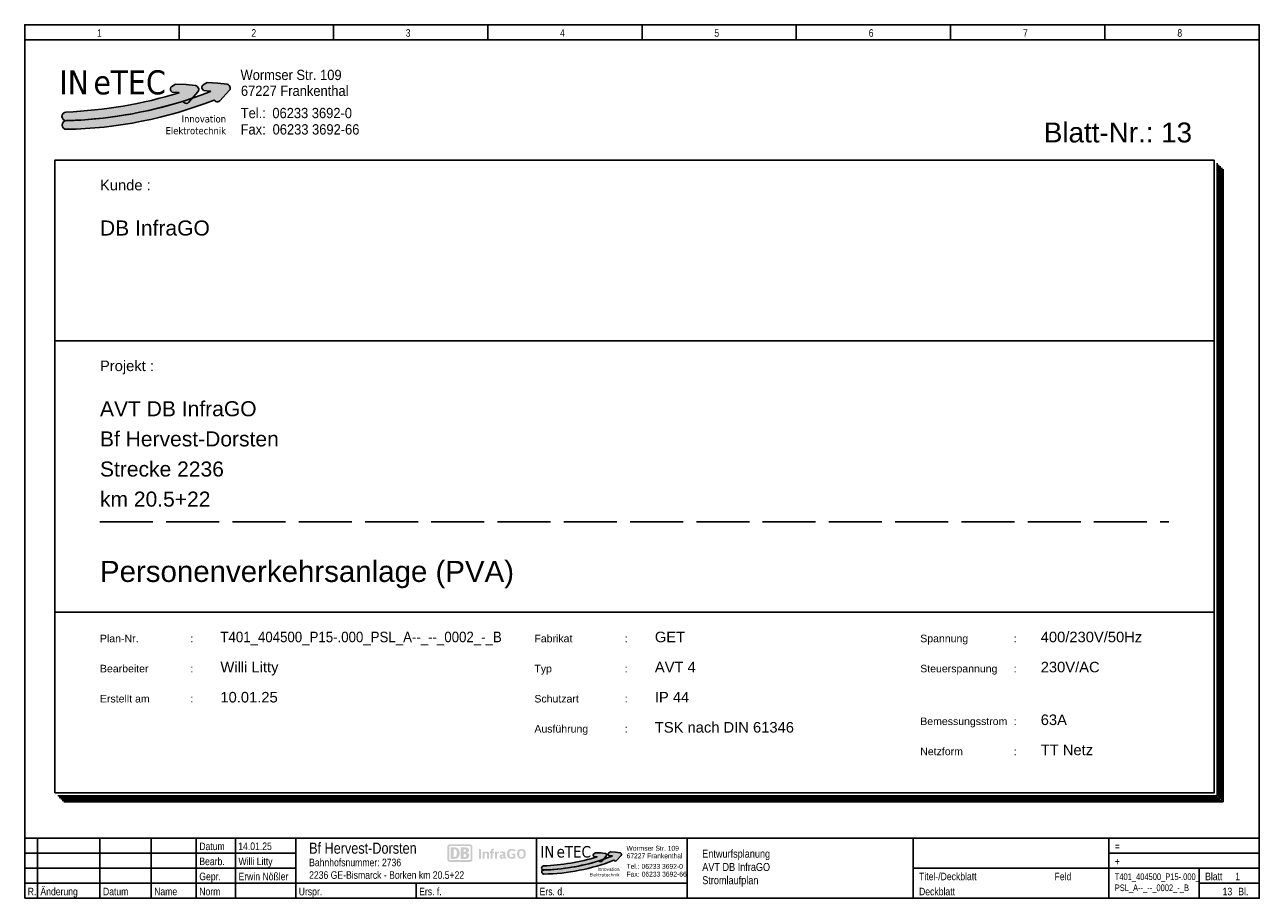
# Model space of a CAD drawing. Header units: millimetres. Extents: x 0 to 4233, y 0 to 198.
# Tile 1 of 18: x 0 to 279, y 0 to 198. Entities that reach past the tile are written whole.
import ezdxf
from ezdxf.enums import TextEntityAlignment as Align

# ---------------------------------------------------------------- set-up
doc = ezdxf.new("R2010")
doc.units = ezdxf.units.MM
doc.linetypes.add('EPL_1_02W100', pattern=[15, 12, -3])
for name, color, linetype in [('EPLGRAFIC', 7, 'Continuous'), ('EPLPLOTFRAME', 7, 'Continuous'), ('XYYY_00004---_Plankopf', 7, 'Continuous')]:
    doc.layers.add(name, color=color, linetype=linetype)
doc.styles.add('AN', font='ARIALN.TTF')
doc.styles.add('ARIAL', font='arial.ttf')
doc.styles.add('EPLFONT_00', font='Arial', dxfattribs={"width": 0.8333})
doc.styles.add('Logo', font='tahoma.ttf')
doc.styles.add('Logo-fett', font='tahomabd.ttf')

# ---------------------------------------------------------------- blocks, each defined once
blk = doc.blocks.new('Logo Inetec')
for color, points in [(90, [(43.67, 12.55, 0.344615), (43.74, 13.78), (43.52, 14.09, 0.217244), (42.81, 14.52), (39.7, 14.86), (36.18, 14.99), (34.94, 14.24, 0.444088), (34.66, 12.78), (35.03, 12.29), (37.28, 12.18, -0.342215), (37.37, 12.1, -0.063568), (-0.16, 5.73, 0.983458), (-0.06, 2.84, 0.065458), (38.52, 9.23), (39.19, 8.78, 0.373877), (40.5, 8.96)]), (170, [(54.12, 12.99, 0.344615), (54.21, 14.22), (54, 14.53, 0.217244), (53.29, 14.97), (50.19, 15.35), (46.67, 15.53), (45.41, 14.78, 0.444088), (45.11, 13.33), (45.48, 12.84), (47.73, 12.7, -0.397051), (47.82, 12.6, -0.087945), (-0.06, 2.9, 0.983458), (0.01, 0, 0.089874), (48.96, 9.71), (49.6, 9.28, 0.373877), (50.9, 9.44)])]:
    blk.add_hatch(color=color).paths.add_polyline_path(points)
at = {"color": 90}
blk.add_lwpolyline([(37.38, 12.09, 0.397051), (37.28, 12.18), (35.03, 12.29), (34.66, 12.78, -0.444088), (34.94, 14.24), (36.18, 14.99), (39.7, 14.86), (42.81, 14.52, -0.217244), (43.52, 14.09), (43.74, 13.78, -0.344615), (43.67, 12.55), (40.5, 8.96, -0.373877), (39.19, 8.78), (38.52, 9.23, -0.065458), (-0.06, 2.84, -0.983458), (-0.16, 5.73, 0.063568), (37.37, 12.1)], format="xyb", dxfattribs=at)
at = {"color": 170}
blk.add_lwpolyline([(47.82, 12.6, -0.087945), (-0.06, 2.9, 0.983458), (0.01, 0, 0.089874), (48.96, 9.71), (49.6, 9.28, 0.373877), (50.9, 9.44), (54.12, 12.99, 0.344615), (54.21, 14.22), (54, 14.53, 0.217244), (53.29, 14.97), (50.19, 15.35), (46.67, 15.53), (45.41, 14.78, 0.444088), (45.11, 13.33), (45.48, 12.84), (47.73, 12.7, -0.397051)], format="xyb", close=True, dxfattribs=at)
at = {"style": 'Logo'}
for s, p in [('IN', (-2.42, 11.6)), ('TEC', (14.64, 11.6))]:
    blk.add_text(s, height=8, dxfattribs=at).set_placement(p)
at = {"color": 20, "style": 'Logo'}
blk.add_text('e', height=8, dxfattribs=at).set_placement((8.93, 11.6))
at = {"lineweight": 0, "style": 'AN', "width": 1.1}
for s, p in [('Wormser Str. 109', (57.77, 16.36)), ('67227 Frankenthal', (57.9, 11.09)), ('Tel.:', (57.84, 3.71)), ('06233 3692-0', (68.34, 3.71)), ('Fax:', (57.79, -1.72)), ('06233 3692-66', (68.42, -1.72))]:
    blk.add_text(s, height=3.4, dxfattribs=at).set_placement(p)
at = {"style": 'Logo-fett'}
for s, p in [('Innovation', (52.94, 2.27)), ('Innovation', (52.94, 2.27)), ('Elektrotechnik', (52.94, -1.64)), ('Elektrotechnik', (52.94, -1.64))]:
    blk.add_text(s, height=2.36, dxfattribs=at).set_placement(p, align=Align.RIGHT)

msp = doc.modelspace()

# ---------------------------------------------------------------- hatches: boundary and pattern name
at = {"layer": 'XYYY_00004---_Plankopf'}
h = msp.add_hatch(color=10, dxfattribs=at)
edge = h.paths.add_edge_path()
edge.add_spline(control_points=[(100.79, 12.21), (100.79, 12.21), (96.25, 12.21), (96.25, 12.21), (95.93, 12.21), (95.67, 11.96), (95.67, 11.64), (95.67, 11.64), (95.67, 8.8), (95.67, 8.8), (95.67, 8.49), (95.93, 8.23), (96.25, 8.23), (96.25, 8.23), (100.79, 8.23), (100.79, 8.23), (101.1, 8.23), (101.36, 8.49), (101.36, 8.8), (101.36, 8.8), (101.36, 11.64), (101.36, 11.64), (101.36, 11.96), (101.1, 12.21), (100.79, 12.21)], knot_values=[0, 0, 0, 0, 1, 1, 1, 2, 2, 2, 3, 3, 3, 4, 4, 4, 5, 5, 5, 6, 6, 6, 7, 7, 7, 8, 8, 8, 8], degree=3, periodic=0)
edge = h.paths.add_edge_path(flags=17)
edge.add_spline(control_points=[(100.94, 8.8), (100.94, 8.71), (100.88, 8.64), (100.79, 8.64), (100.79, 8.64), (96.25, 8.64), (96.25, 8.64), (96.16, 8.64), (96.09, 8.71), (96.09, 8.8), (96.09, 8.8), (96.09, 11.64), (96.09, 11.64), (96.09, 11.73), (96.16, 11.81), (96.25, 11.81), (96.25, 11.81), (100.79, 11.81), (100.79, 11.81), (100.88, 11.81), (100.94, 11.73), (100.94, 11.64), (100.94, 11.64), (100.94, 8.8), (100.94, 8.8)], knot_values=[0, 0, 0, 0, 1, 1, 1, 2, 2, 2, 3, 3, 3, 4, 4, 4, 5, 5, 5, 6, 6, 6, 7, 7, 7, 8, 8, 8, 8], degree=3, periodic=0)
edge = h.paths.add_edge_path(flags=16)
edge.add_spline(control_points=[(97.41, 8.92), (97.41, 8.92), (96.46, 8.92), (96.46, 8.92), (96.46, 8.92), (96.46, 11.52), (96.46, 11.52), (96.46, 11.52), (97.41, 11.52), (97.41, 11.52), (98.09, 11.52), (98.45, 11.1), (98.45, 10.23), (98.45, 9.48), (98.21, 8.93), (97.41, 8.92)], knot_values=[0, 0, 0, 0, 1, 1, 1, 2, 2, 2, 3, 3, 3, 4, 4, 4, 5, 5, 5, 5], degree=3, periodic=0)
edge = h.paths.add_edge_path(flags=0)
edge.add_spline(control_points=[(97.83, 10.18), (97.83, 10.7), (97.77, 11.11), (97.21, 11.11), (97.21, 11.11), (97.08, 11.11), (97.08, 11.11), (97.08, 11.11), (97.08, 9.34), (97.08, 9.34), (97.08, 9.34), (97.3, 9.34), (97.3, 9.34), (97.63, 9.34), (97.83, 9.61), (97.83, 10.18)], knot_values=[0, 0, 0, 0, 1, 1, 1, 2, 2, 2, 3, 3, 3, 4, 4, 4, 5, 5, 5, 5], degree=3, periodic=0)
edge = h.paths.add_edge_path(flags=16)
edge.add_spline(control_points=[(99.73, 8.92), (99.73, 8.92), (98.72, 8.92), (98.72, 8.92), (98.72, 8.92), (98.72, 11.52), (98.72, 11.52), (98.72, 11.52), (99.78, 11.52), (99.78, 11.52), (100.28, 11.52), (100.55, 11.32), (100.55, 10.83), (100.55, 10.58), (100.34, 10.4), (100.11, 10.28), (100.43, 10.19), (100.65, 10), (100.65, 9.67), (100.65, 9.14), (100.2, 8.92), (99.73, 8.92)], knot_values=[0, 0, 0, 0, 1, 1, 1, 2, 2, 2, 3, 3, 3, 4, 4, 4, 5, 5, 5, 6, 6, 6, 7, 7, 7, 7], degree=3, periodic=0)
edge = h.paths.add_edge_path(flags=0)
edge.add_spline(control_points=[(99.34, 10.49), (99.34, 10.49), (99.56, 10.49), (99.56, 10.49), (99.76, 10.49), (99.91, 10.58), (99.91, 10.81), (99.91, 11.05), (99.72, 11.12), (99.52, 11.12), (99.52, 11.12), (99.34, 11.12), (99.34, 11.12), (99.34, 11.12), (99.34, 10.49), (99.34, 10.49)], knot_values=[0, 0, 0, 0, 1, 1, 1, 2, 2, 2, 3, 3, 3, 4, 4, 4, 5, 5, 5, 5], degree=3, periodic=0)
edge = h.paths.add_edge_path(flags=0)
edge.add_spline(control_points=[(99.99, 9.69), (99.99, 9.95), (99.82, 10.01), (99.57, 10.01), (99.57, 10.01), (99.34, 10.01), (99.34, 10.01), (99.34, 10.01), (99.34, 9.34), (99.34, 9.34), (99.34, 9.34), (99.56, 9.34), (99.56, 9.34), (99.79, 9.34), (99.99, 9.41), (99.99, 9.69)], knot_values=[0, 0, 0, 0, 1, 1, 1, 2, 2, 2, 3, 3, 3, 4, 4, 4, 5, 5, 5, 5], degree=3, periodic=0)
h = msp.add_hatch(color=256, dxfattribs=at)
h.dxf.hatch_style = 1
h.paths.add_polyline_path([(113.37, 10.52), (113.35, 10.6), (113.31, 10.67), (113.28, 10.74), (113.24, 10.79), (113.21, 10.84), (113.17, 10.89), (113.13, 10.93), (113.09, 10.97), (113.07, 10.98), (113.04, 11), (112.99, 11.03), (112.94, 11.06), (112.89, 11.09), (112.83, 11.11), (112.77, 11.13), (112.71, 11.14), (112.65, 11.16), (112.58, 11.16), (112.52, 11.17), (112.45, 11.17), (112.38, 11.17), (112.32, 11.16), (112.26, 11.16), (112.2, 11.15), (112.14, 11.13), (112.08, 11.12), (112.03, 11.1), (111.98, 11.08), (111.93, 11.05), (111.89, 11.03), (111.84, 11), (111.8, 10.96), (111.76, 10.93), (111.72, 10.89), (111.69, 10.85), (111.65, 10.8), (111.63, 10.77), (111.62, 10.75), (111.61, 10.74), (111.6, 10.73), (111.59, 10.7), (111.58, 10.69), (111.58, 10.69), (111.58, 10.68), (111.58, 10.68), (111.57, 10.66), (111.56, 10.64), (111.55, 10.61), (111.53, 10.57), (111.52, 10.54), (111.52, 10.52), (111.51, 10.48), (111.49, 10.44), (111.48, 10.39), (111.47, 10.34), (111.47, 10.31), (111.47, 10.28), (111.46, 10.25), (111.46, 10.23), (111.46, 10.21), (111.46, 10.18), (111.46, 10.16), (111.46, 10.16), (111.46, 10.14), (111.46, 10.12), (111.46, 10.11), (111.46, 10.11), (111.46, 10.1), (111.46, 10.07), (111.46, 10.02), (111.46, 9.97), (111.46, 9.9), (111.47, 9.84), (111.47, 9.81), (111.48, 9.77), (111.48, 9.73), (111.49, 9.71), (111.49, 9.68), (111.5, 9.64), (111.5, 9.63), (111.52, 9.59), (111.53, 9.54), (111.55, 9.5), (111.57, 9.46), (111.59, 9.42), (111.59, 9.4), (111.6, 9.4), (111.61, 9.38), (111.61, 9.37), (111.64, 9.33), (111.65, 9.32), (111.65, 9.31), (111.67, 9.29), (111.68, 9.27), (111.69, 9.26), (111.71, 9.24), (111.72, 9.22), (111.76, 9.19), (111.81, 9.15), (111.85, 9.11), (111.9, 9.08), (111.95, 9.05), (112, 9.03), (112.06, 9), (112.12, 8.99), (112.18, 8.97), (112.24, 8.96), (112.31, 8.95), (112.37, 8.94), (112.44, 8.94), (112.53, 8.95), (112.61, 8.95), (112.69, 8.97), (112.77, 8.98), (112.84, 9.01), (112.91, 9.03), (112.97, 9.07), (113.03, 9.1), (113.09, 9.15), (113.15, 9.2), (113.2, 9.26), (113.25, 9.32), (113.29, 9.39), (113.32, 9.46), (113.36, 9.54), (113.37, 9.57), (113.37, 9.59), (113.38, 9.6), (113.38, 9.61), (113.38, 9.62), (113.39, 9.66), (113.41, 9.71), (113.41, 9.74), (113.41, 9.76), (113.42, 9.78), (113.42, 9.81), (113.43, 9.88), (113.43, 9.88), (113.43, 9.88), (113.43, 9.88), (113.43, 9.89), (113.43, 9.89), (113.43, 9.9), (113.43, 9.92), (113.43, 9.93), (113.43, 9.94), (113.43, 9.99), (113.43, 10.06), (113.43, 10.16), (113.42, 10.26), (113.41, 10.35), (113.4, 10.44)])
h.paths.add_polyline_path([(111.99, 10.43), (111.99, 10.45), (111.99, 10.46), (111.99, 10.47), (111.99, 10.48), (112, 10.49), (112.01, 10.52), (112.01, 10.52), (112.01, 10.54), (112.02, 10.54), (112.02, 10.56), (112.02, 10.57), (112.03, 10.58), (112.03, 10.59), (112.04, 10.6), (112.05, 10.61), (112.06, 10.64), (112.08, 10.66), (112.09, 10.68), (112.1, 10.69), (112.12, 10.71), (112.14, 10.73), (112.16, 10.74), (112.17, 10.74), (112.19, 10.76), (112.22, 10.77), (112.25, 10.79), (112.28, 10.8), (112.31, 10.8), (112.34, 10.81), (112.37, 10.81), (112.41, 10.82), (112.45, 10.82), (112.48, 10.82), (112.52, 10.81), (112.55, 10.81), (112.58, 10.8), (112.61, 10.8), (112.64, 10.79), (112.67, 10.77), (112.7, 10.76), (112.72, 10.74), (112.75, 10.73), (112.77, 10.71), (112.78, 10.69), (112.79, 10.69), (112.8, 10.68), (112.81, 10.66), (112.83, 10.64), (112.84, 10.61), (112.85, 10.59), (112.86, 10.59), (112.86, 10.58), (112.87, 10.57), (112.87, 10.56), (112.87, 10.54), (112.88, 10.52), (112.89, 10.49), (112.9, 10.48), (112.9, 10.47), (112.9, 10.45), (112.91, 10.43), (112.91, 10.41), (112.91, 10.39), (112.91, 10.37), (112.92, 10.36), (112.92, 10.35), (112.92, 10.31), (112.92, 10.29), (112.93, 10.28), (112.93, 10.26), (112.93, 10.25), (112.93, 10.23), (112.93, 10.22), (112.93, 10.21), (112.93, 10.19), (112.93, 10.18), (112.93, 10.16), (112.93, 10.15), (112.93, 10.14), (112.93, 10.11), (112.93, 10.1), (112.93, 10.09), (112.93, 10.07), (112.93, 10.07), (112.93, 10.05), (112.93, 10.01), (112.93, 9.97), (112.93, 9.94), (112.93, 9.92), (112.93, 9.87), (112.92, 9.83), (112.92, 9.82), (112.92, 9.79), (112.91, 9.75), (112.91, 9.71), (112.9, 9.68), (112.9, 9.65), (112.89, 9.61), (112.88, 9.59), (112.87, 9.56), (112.86, 9.53), (112.85, 9.51), (112.84, 9.49), (112.82, 9.47), (112.81, 9.46), (112.8, 9.44), (112.79, 9.43), (112.79, 9.42), (112.77, 9.41), (112.75, 9.39), (112.73, 9.37), (112.7, 9.36), (112.68, 9.34), (112.65, 9.33), (112.63, 9.32), (112.6, 9.31), (112.57, 9.31), (112.54, 9.3), (112.51, 9.3), (112.48, 9.3), (112.45, 9.3), (112.41, 9.3), (112.38, 9.3), (112.35, 9.3), (112.32, 9.31), (112.29, 9.31), (112.26, 9.32), (112.24, 9.33), (112.21, 9.34), (112.19, 9.36), (112.16, 9.37), (112.14, 9.39), (112.12, 9.41), (112.1, 9.42), (112.1, 9.43), (112.09, 9.44), (112.08, 9.46), (112.07, 9.47), (112.05, 9.49), (112.04, 9.51), (112.03, 9.53), (112.02, 9.56), (112.01, 9.59), (112, 9.61), (111.99, 9.65), (111.99, 9.68), (111.98, 9.71), (111.98, 9.75), (111.97, 9.79), (111.97, 9.82), (111.97, 9.83), (111.96, 9.87), (111.96, 9.92), (111.96, 9.94), (111.96, 9.97), (111.96, 10.01), (111.96, 10.05), (111.96, 10.07), (111.96, 10.07), (111.96, 10.09), (111.96, 10.1), (111.96, 10.11), (111.96, 10.14), (111.96, 10.15), (111.96, 10.16), (111.96, 10.18), (111.96, 10.19), (111.96, 10.21), (111.96, 10.22), (111.96, 10.23), (111.96, 10.25), (111.96, 10.26), (111.97, 10.28), (111.97, 10.29), (111.97, 10.31), (111.97, 10.35), (111.97, 10.36), (111.98, 10.37), (111.98, 10.39), (111.98, 10.41), (111.98, 10.42)], flags=16)
h.paths.add_polyline_path([(111.08, 10.12), (110.25, 10.12), (110.25, 9.76), (110.63, 9.76), (110.63, 9.34), (110.56, 9.33), (110.48, 9.32), (110.41, 9.31), (110.33, 9.31), (110.27, 9.31), (110.22, 9.31), (110.17, 9.32), (110.12, 9.33), (110.1, 9.33), (110.07, 9.34), (110.03, 9.36), (109.98, 9.37), (109.95, 9.39), (109.91, 9.42), (109.88, 9.44), (109.85, 9.47), (109.82, 9.5), (109.79, 9.54), (109.77, 9.57), (109.75, 9.61), (109.73, 9.65), (109.72, 9.69), (109.71, 9.73), (109.7, 9.78), (109.7, 9.83), (109.69, 9.89), (109.69, 9.94), (109.68, 10), (109.68, 10.06), (109.68, 10.1), (109.69, 10.22), (109.7, 10.3), (109.7, 10.35), (109.72, 10.41), (109.73, 10.46), (109.74, 10.49), (109.76, 10.54), (109.77, 10.57), (109.78, 10.58), (109.79, 10.59), (109.8, 10.61), (109.82, 10.64), (109.84, 10.66), (109.86, 10.68), (109.89, 10.7), (109.91, 10.72), (109.94, 10.74), (109.96, 10.76), (109.99, 10.77), (110.02, 10.78), (110.05, 10.79), (110.08, 10.8), (110.11, 10.81), (110.15, 10.81), (110.18, 10.82), (110.22, 10.82), (110.26, 10.82), (110.32, 10.82), (110.37, 10.81), (110.43, 10.8), (110.48, 10.79), (110.52, 10.77), (110.57, 10.75), (110.61, 10.72), (110.64, 10.69), (110.66, 10.68), (110.66, 10.67), (110.67, 10.67), (110.69, 10.65), (110.72, 10.61), (110.74, 10.57), (110.75, 10.56), (110.75, 10.55), (111.06, 10.81), (111.02, 10.85), (110.99, 10.89), (110.95, 10.93), (110.91, 10.97), (110.87, 11), (110.82, 11.03), (110.77, 11.06), (110.72, 11.08), (110.67, 11.1), (110.61, 11.12), (110.56, 11.14), (110.5, 11.15), (110.43, 11.16), (110.37, 11.17), (110.3, 11.17), (110.23, 11.17), (110.16, 11.17), (110.09, 11.17), (110.03, 11.16), (109.96, 11.15), (109.9, 11.14), (109.84, 11.12), (109.78, 11.1), (109.73, 11.08), (109.69, 11.06), (109.65, 11.04), (109.61, 11.02), (109.58, 11), (109.55, 10.97), (109.51, 10.94), (109.48, 10.91), (109.45, 10.89), (109.45, 10.88), (109.44, 10.87), (109.42, 10.86), (109.42, 10.85), (109.41, 10.85), (109.41, 10.83), (109.4, 10.82), (109.39, 10.81), (109.37, 10.79), (109.36, 10.78), (109.35, 10.75), (109.33, 10.73), (109.32, 10.71), (109.31, 10.68), (109.3, 10.68), (109.3, 10.67), (109.28, 10.63), (109.26, 10.59), (109.25, 10.56), (109.24, 10.52), (109.23, 10.48), (109.22, 10.45), (109.21, 10.39), (109.2, 10.35), (109.2, 10.3), (109.19, 10.19), (109.18, 10.08), (109.18, 10.07), (109.19, 9.89), (109.2, 9.79), (109.21, 9.71), (109.22, 9.63), (109.24, 9.57), (109.27, 9.5), (109.29, 9.44), (109.33, 9.39), (109.36, 9.33), (109.4, 9.28), (109.44, 9.24), (109.5, 9.19), (109.5, 9.18), (109.51, 9.18), (109.53, 9.16), (109.53, 9.16), (109.54, 9.15), (109.54, 9.15), (109.56, 9.14), (109.56, 9.14), (109.58, 9.13), (109.59, 9.12), (109.61, 9.11), (109.63, 9.1), (109.66, 9.08), (109.7, 9.06), (109.74, 9.05), (109.75, 9.04), (109.78, 9.03), (109.79, 9.02), (109.83, 9.01), (109.87, 9), (109.89, 9), (109.91, 8.99), (109.96, 8.98), (110.01, 8.97), (110.06, 8.96), (110.11, 8.96), (110.16, 8.95), (110.21, 8.95), (110.26, 8.95), (110.32, 8.95), (110.42, 8.95), (110.51, 8.95), (110.61, 8.97), (110.71, 8.98), (110.8, 9), (110.9, 9.03), (110.99, 9.06), (111.08, 9.09)])
h.paths.add_polyline_path([(108.81, 10.01), (108.81, 10.08), (108.81, 10.14), (108.8, 10.2), (108.78, 10.25), (108.76, 10.31), (108.74, 10.35), (108.72, 10.39), (108.69, 10.43), (108.67, 10.45), (108.65, 10.47), (108.62, 10.49), (108.6, 10.5), (108.57, 10.52), (108.55, 10.53), (108.52, 10.54), (108.49, 10.55), (108.45, 10.56), (108.42, 10.57), (108.38, 10.58), (108.34, 10.58), (108.3, 10.59), (108.26, 10.59), (108.22, 10.59), (108.18, 10.59), (108.11, 10.59), (108.04, 10.59), (107.97, 10.58), (107.9, 10.57), (107.83, 10.55), (107.77, 10.53), (107.7, 10.51), (107.63, 10.49), (107.63, 10.14), (107.65, 10.15), (107.69, 10.16), (107.72, 10.17), (107.78, 10.19), (107.8, 10.19), (107.82, 10.2), (107.9, 10.22), (107.98, 10.23), (108.05, 10.24), (108.12, 10.24), (108.16, 10.24), (108.19, 10.24), (108.22, 10.23), (108.24, 10.23), (108.27, 10.22), (108.29, 10.21), (108.31, 10.2), (108.32, 10.18), (108.33, 10.17), (108.35, 10.15), (108.35, 10.13), (108.36, 10.11), (108.37, 10.08), (108.37, 10.06), (108.37, 10.03), (108.37, 10), (108.37, 9.93), (108.34, 9.93), (108.29, 9.92), (108.21, 9.92), (108.13, 9.91), (108.04, 9.9), (108.01, 9.9), (107.99, 9.9), (107.96, 9.89), (107.94, 9.89), (107.92, 9.88), (107.9, 9.88), (107.86, 9.87), (107.82, 9.86), (107.78, 9.84), (107.75, 9.83), (107.72, 9.81), (107.69, 9.79), (107.66, 9.77), (107.64, 9.75), (107.61, 9.71), (107.59, 9.68), (107.57, 9.64), (107.56, 9.6), (107.54, 9.56), (107.53, 9.51), (107.53, 9.46), (107.53, 9.41), (107.53, 9.36), (107.53, 9.31), (107.54, 9.27), (107.55, 9.22), (107.57, 9.18), (107.58, 9.15), (107.6, 9.11), (107.63, 9.08), (107.66, 9.05), (107.69, 9.02), (107.73, 9), (107.77, 8.98), (107.81, 8.97), (107.86, 8.96), (107.91, 8.95), (107.96, 8.95), (107.99, 8.95), (108.03, 8.95), (108.06, 8.96), (108.09, 8.96), (108.12, 8.97), (108.15, 8.98), (108.18, 8.99), (108.2, 9.01), (108.23, 9.02), (108.26, 9.04), (108.28, 9.06), (108.31, 9.08), (108.33, 9.11), (108.35, 9.13), (108.38, 9.16), (108.4, 9.19), (108.41, 9.17), (108.42, 9.15), (108.43, 9.13), (108.44, 9.11), (108.45, 9.09), (108.46, 9.07), (108.47, 9.06), (108.49, 9.05), (108.51, 9.03), (108.53, 9.01), (108.56, 9), (108.59, 8.99), (108.62, 8.98), (108.66, 8.97), (108.69, 8.97), (108.73, 8.97), (108.76, 8.97), (108.79, 8.97), (108.82, 8.97), (108.85, 8.98), (108.88, 8.98), (108.9, 8.99), (108.93, 9), (108.95, 9.01), (108.95, 9.29), (108.93, 9.29), (108.91, 9.29), (108.89, 9.29), (108.87, 9.29), (108.85, 9.3), (108.84, 9.32), (108.83, 9.33), (108.82, 9.35), (108.82, 9.37), (108.81, 9.4)])
h.paths.add_polyline_path([(107.96, 9.49), (107.96, 9.49), (107.96, 9.5)], flags=0)
h.paths.add_polyline_path([(108.37, 9.36), (108.34, 9.34), (108.31, 9.31), (108.28, 9.29), (108.25, 9.27), (108.22, 9.26), (108.19, 9.25), (108.16, 9.25), (108.13, 9.24), (108.11, 9.24), (108.09, 9.25), (108.07, 9.25), (108.06, 9.26), (108.04, 9.26), (108.03, 9.27), (108.01, 9.28), (108, 9.29), (107.99, 9.3), (107.98, 9.32), (107.98, 9.34), (107.97, 9.36), (107.97, 9.38), (107.96, 9.4), (107.96, 9.43), (107.96, 9.46), (107.96, 9.49), (107.96, 9.49), (107.96, 9.49), (107.96, 9.49), (107.96, 9.49), (107.96, 9.49), (107.96, 9.51), (107.97, 9.53), (107.97, 9.55), (107.98, 9.57), (107.99, 9.58), (108, 9.59), (108.02, 9.6), (108.03, 9.61), (108.05, 9.62), (108.07, 9.63), (108.09, 9.64), (108.11, 9.64), (108.13, 9.64), (108.17, 9.65), (108.2, 9.65), (108.23, 9.66), (108.24, 9.66), (108.27, 9.66), (108.29, 9.66), (108.33, 9.67), (108.37, 9.67)], flags=16)
h.paths.add_polyline_path([(106.91, 10.08), (106.94, 10.09), (106.96, 10.1), (106.99, 10.11), (107.02, 10.12), (107.07, 10.13), (107.09, 10.14), (107.12, 10.15), (107.15, 10.15), (107.18, 10.16), (107.21, 10.16), (107.23, 10.17), (107.27, 10.17), (107.29, 10.17), (107.34, 10.18), (107.34, 10.58), (107.31, 10.58), (107.28, 10.57), (107.25, 10.56), (107.22, 10.55), (107.19, 10.54), (107.16, 10.52), (107.13, 10.51), (107.1, 10.49), (107.08, 10.47), (107.06, 10.45), (107.03, 10.43), (107.01, 10.4), (106.98, 10.37), (106.95, 10.33), (106.91, 10.29), (106.91, 10.59), (106.82, 10.59), (106.79, 10.57), (106.76, 10.56), (106.72, 10.54), (106.68, 10.53), (106.66, 10.52), (106.64, 10.52), (106.63, 10.52), (106.61, 10.51), (106.61, 10.51), (106.59, 10.51), (106.53, 10.5), (106.47, 10.5), (106.47, 8.99), (106.91, 8.99)])
h.paths.add_polyline_path([(106.2, 10.55), (105.95, 10.55), (105.95, 10.67), (105.95, 10.71), (105.95, 10.74), (105.96, 10.76), (105.96, 10.78), (105.98, 10.82), (105.99, 10.84), (106.01, 10.85), (106.02, 10.87), (106.04, 10.88), (106.06, 10.89), (106.09, 10.89), (106.11, 10.9), (106.14, 10.9), (106.19, 10.89), (106.23, 10.89), (106.23, 11.21), (106.06, 11.21), (106, 11.2), (105.93, 11.2), (105.88, 11.19), (105.82, 11.17), (105.77, 11.15), (105.73, 11.12), (105.69, 11.09), (105.65, 11.06), (105.62, 11.02), (105.59, 10.98), (105.57, 10.93), (105.55, 10.87), (105.53, 10.82), (105.52, 10.75), (105.52, 10.71), (105.52, 10.69), (105.51, 10.66), (105.51, 10.62), (105.51, 10.55), (105.36, 10.55), (105.36, 10.24), (105.51, 10.24), (105.51, 8.99), (105.95, 8.99), (105.95, 10.23), (106.2, 10.23)])
h.paths.add_polyline_path([(105.07, 10.24), (105.06, 10.28), (105.05, 10.32), (105.04, 10.36), (105.02, 10.39), (105, 10.42), (104.98, 10.46), (104.94, 10.49), (104.91, 10.52), (104.87, 10.54), (104.83, 10.56), (104.78, 10.57), (104.73, 10.58), (104.71, 10.58), (104.67, 10.58), (104.64, 10.58), (104.6, 10.58), (104.57, 10.57), (104.53, 10.57), (104.5, 10.56), (104.47, 10.55), (104.43, 10.53), (104.4, 10.52), (104.34, 10.49), (104.29, 10.45), (104.24, 10.41), (104.2, 10.38), (104.17, 10.35), (104.14, 10.32), (104.14, 10.59), (104.04, 10.59), (104.03, 10.58), (104.02, 10.57), (103.99, 10.56), (103.97, 10.55), (103.95, 10.54), (103.93, 10.53), (103.91, 10.53), (103.9, 10.52), (103.87, 10.52), (103.86, 10.52), (103.84, 10.51), (103.81, 10.51), (103.76, 10.5), (103.7, 10.5), (103.7, 8.99), (104.14, 8.99), (104.14, 10.12), (104.18, 10.14), (104.22, 10.16), (104.25, 10.17), (104.3, 10.2), (104.35, 10.21), (104.4, 10.22), (104.44, 10.22), (104.47, 10.22), (104.49, 10.22), (104.51, 10.21), (104.53, 10.21), (104.55, 10.2), (104.56, 10.19), (104.58, 10.18), (104.59, 10.17), (104.6, 10.15), (104.61, 10.14), (104.62, 10.12), (104.63, 10.1), (104.63, 10.08), (104.64, 10.06), (104.64, 10.04), (104.64, 10.01), (104.64, 8.99), (105.08, 8.99), (105.08, 10.11), (105.08, 10.15), (105.07, 10.2)])
h.paths.add_polyline_path([(103.32, 11.13), (102.84, 11.13), (102.84, 8.99), (103.32, 8.99)])

# ---------------------------------------------------------------- linework, layer by layer
at = {"layer": 'EPLPLOTFRAME', "color": 3}
for p, q in [((34.93, 197.67), (34.93, 194.27)), ((69.87, 197.67), (69.87, 194.27)), ((104.8, 197.67), (104.8, 194.27)), ((139.74, 197.67), (139.74, 194.27)), ((174.67, 194.27), (174.67, 197.67)), ((209.6, 194.27), (209.6, 197.67)), ((244.54, 194.27), (244.54, 197.67)), ((0, 194.27), (279.47, 194.27)), ((269.92, 23.18), (269.92, 166.32)), ((270.27, 22.84), (270.27, 165.98)), ((270.61, 22.5), (270.61, 165.64)), ((270.95, 22.16), (270.95, 165.3)), ((271.29, 21.82), (271.29, 164.96)), ((6.81, 126.11), (269.24, 126.11)), ((6.81, 64.76), (269.24, 64.76)), ((7.5, 23.18), (269.92, 23.18)), ((7.84, 22.84), (270.27, 22.84)), ((8.18, 22.5), (270.61, 22.5)), ((8.52, 22.16), (270.95, 22.16)), ((8.86, 21.82), (271.29, 21.82)), ((0, 13.63), (279.47, 13.63)), ((2.88, 0), (2.88, 13.63)), ((17.04, 0), (17.04, 13.63)), ((28.63, 0), (28.63, 13.63)), ((38.85, 0), (38.85, 13.63)), ((47.71, 0), (47.71, 13.63)), ((61.35, 0), (61.35, 13.63)), ((115.88, 0), (115.88, 13.63)), ((149.96, 0), (149.96, 13.63)), ((201.08, 0), (201.08, 13.63)), ((245.39, 13.63), (245.39, 6.82)), ((0, 10.22), (61.35, 10.22)), ((279.47, 10.22), (245.39, 10.22)), ((0, 6.82), (61.35, 6.82)), ((201.08, 6.82), (279.47, 6.82)), ((245.39, 0), (245.39, 6.82)), ((265.84, 0), (265.84, 6.82)), ((0, 3.41), (149.96, 3.41)), ((88.61, 0), (88.61, 3.41)), ((265.84, 3.41), (279.47, 3.41))]:
    msp.add_line(p, q, dxfattribs=at)
at = {"layer": 'EPLPLOTFRAME', "color": 2, "linetype": 'EPL_1_02W100'}
msp.add_line((17.04, 85.21), (259.02, 85.21), dxfattribs=at)
at = {"layer": 'EPLPLOTFRAME', "color": 3}
msp.add_lwpolyline([(0, 0), (0, 197.67), (279.47, 197.67), (279.47, 0), (0, 0)], close=True, dxfattribs=at)
msp.add_lwpolyline([(6.81, 23.86), (6.81, 167.01), (269.24, 167.01), (269.24, 23.86), (6.81, 23.86)], dxfattribs=at)

# ---------------------------------------------------------------- block references
at = {"layer": 'EPLGRAFIC'}
for p, xscale, yscale, zscale in [((9.48, 174), 0.6816344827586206, 0.6816344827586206, 0.6816344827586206), ((117.51, 5.47), 0.3237763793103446, 0.3237763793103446, 0.3237763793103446)]:
    msp.add_blockref('Logo Inetec', p, dxfattribs=dict(at, xscale=xscale, yscale=yscale, zscale=zscale))

# ---------------------------------------------------------------- texts
at = {"layer": 'EPLPLOTFRAME', "color": 3, "style": 'AN'}
for s, p in [('1', (17.47, 194.95)), ('2', (52.4, 194.95)), ('3', (87.33, 194.95)), ('4', (122.27, 194.95)), ('5', (157.2, 194.95)), ('6', (192.14, 194.95)), ('7', (227.07, 194.95)), ('8', (262, 194.95))]:
    msp.add_text(s, height=1.7, dxfattribs=at).set_placement(p, align=Align.RIGHT)
at = {"layer": 'EPLPLOTFRAME', "color": 2}
for s, height, style, p in [('Kunde :', 2.386, 'EPLFONT_00', (17.04, 160.19)), ('DB InfraGO', 3.408, 'EPLFONT_00', (17.04, 149.97)), ('Projekt :', 2.386, 'EPLFONT_00', (17.04, 119.29)), ('AVT DB InfraGO', 3.4082, 'EPLFONT_00', (17.04, 109.07)), ('Bf Hervest-Dorsten', 3.4082, 'EPLFONT_00', (17.04, 102.25)), ('Strecke 2236', 3.4082, 'EPLFONT_00', (17.04, 95.43)), ('km 20.5+22', 3.408, 'EPLFONT_00', (17.04, 88.62)), ('Personenverkehrsanlage (PVA)', 4.7714, 'EPLFONT_00', (17.04, 71.58)), ('Plan-Nr.', 1.704, 'EPLFONT_00', (17.04, 57.94)), (':', 1.7, 'EPLFONT_00', (37.49, 57.94)), ('Fabrikat', 1.704, 'EPLFONT_00', (115.38, 57.94)), (':', 1.7, 'EPLFONT_00', (135.83, 57.94)), ('GET', 2.386, 'EPLFONT_00', (142.64, 57.94)), ('Spannung', 1.704, 'EPLFONT_00', (202.72, 57.94)), (':', 1.7, 'EPLFONT_00', (223.85, 57.94)), ('400/230V/50Hz', 2.3857, 'EPLFONT_00', (229.99, 57.94)), ('Willi Litty', 2.3857, 'EPLFONT_00', (44.3, 51.13)), ('AVT 4', 2.386, 'EPLFONT_00', (142.64, 51.13)), ('230V/AC', 2.386, 'EPLFONT_00', (229.99, 51.13)), ('Bearbeiter', 1.704, 'EPLFONT_00', (17.04, 51.13)), (':', 1.7, 'EPLFONT_00', (37.49, 51.13)), ('Typ', 1.704, 'EPLFONT_00', (115.38, 51.13)), (':', 1.7, 'EPLFONT_00', (135.83, 51.13)), ('Steuerspannung', 1.7041, 'EPLFONT_00', (202.72, 51.13)), (':', 1.7, 'EPLFONT_00', (223.85, 51.13)), ('Erstellt am', 1.7041, 'EPLFONT_00', (17.04, 44.31)), (':', 1.7, 'EPLFONT_00', (37.49, 44.31)), ('10.01.25', 2.386, 'EPLFONT_00', (44.3, 44.31)), ('Schutzart', 1.704, 'EPLFONT_00', (115.38, 44.31)), (':', 1.7, 'EPLFONT_00', (135.83, 44.31)), ('IP 44', 2.386, 'EPLFONT_00', (142.64, 44.31)), ('Ausführung', 1.704, 'EPLFONT_00', (115.38, 37.5)), ('TSK nach DIN 61346', 2.3857, 'EPLFONT_00', (142.64, 37.5)), ('Bemessungsstrom', 1.7041, 'EPLFONT_00', (202.72, 39.2)), (':', 1.7, 'EPLFONT_00', (223.85, 39.2)), ('63A', 2.386, 'EPLFONT_00', (229.99, 39.2)), (':', 1.7, 'EPLFONT_00', (135.83, 37.5)), ('Netzform', 1.704, 'EPLFONT_00', (202.72, 32.38)), (':', 1.7, 'EPLFONT_00', (223.85, 32.38)), ('TT Netz', 2.386, 'EPLFONT_00', (229.99, 32.38)), ('14.01.25', 1.704, 'AN', (48.34, 10.92)), ('Bf Hervest-Dorsten', 2.5, 'AN', (64.38, 10.09)), ('Willi Litty', 1.7041, 'AN', (48.4, 7.5)), ('Bahnhofsnummer: 2736', 1.7041, 'AN', (64.38, 7.25)), ('Erwin Nößler', 1.7041, 'AN', (48.4, 4.09)), ('2236 GE-Bismarck - Borken km 20.5+22', 1.7041, 'AN', (64.38, 4.41)), ('Titel-/Deckblatt', 1.7041, 'AN', (202.45, 4.09)), ('1', 1.7, 'AN', (274.02, 4.09)), ('Deckblatt', 1.704, 'AN', (202.45, 0.68))]:
    msp.add_text(s, height=height, dxfattribs=dict(at, style=style)).set_placement(p)
at = {"layer": 'EPLPLOTFRAME', "color": 2, "style": 'EPLFONT_00', "width": 0.9}
msp.add_text('T401_404500_P15-.000_PSL_A--_--_0002_-_B', height=2.3857, dxfattribs=at).set_placement((44.3, 57.94))
at = {"layer": 'EPLPLOTFRAME', "color": 3, "style": 'AN'}
for s, height, p in [('Datum', 1.704, (39.53, 10.91)), ('=', 1.7, (246.75, 10.91)), ('Bearb.', 1.704, (39.53, 7.5)), ('+', 1.7, (246.75, 7.5)), ('Gepr.', 1.704, (39.53, 4.09)), ('Feld', 1.704, (233.12, 4.09)), ('Blatt', 1.704, (267.2, 4.09)), ('Änderung', 1.704, (3.56, 0.68)), ('R.', 1.704, (0.68, 0.68)), ('Datum', 1.704, (17.72, 0.68)), ('Name', 1.704, (29.31, 0.68)), ('Norm', 1.704, (39.53, 0.68)), ('Urspr.', 1.704, (62.03, 0.68)), ('Ers. f.', 1.704, (89.29, 0.68)), ('Ers. d.', 1.704, (116.56, 0.68)), ('Bl.', 1.704, (274.7, 0.68))]:
    msp.add_text(s, height=height, dxfattribs=at).set_placement(p)
at = {"layer": 'EPLPLOTFRAME', "color": 2, "style": 'AN'}
msp.add_text('13', height=1.704, dxfattribs=at).set_placement((273.34, 0.68), align=Align.RIGHT)
at = {"layer": 'EPLPLOTFRAME', "color": 2, "insert": (153.37, 6.82), "char_height": 1.8, "attachment_point": 4, "style": 'AN'}
msp.add_mtext('Entwurfsplanung\\PAVT DB InfraGO\\PStromlaufplan', dxfattribs=at)
at = {"layer": 'EPLPLOTFRAME', "color": 2, "insert": (246.75, 3.41), "char_height": 1.5, "width": 18.6831, "attachment_point": 4, "style": 'AN'}
msp.add_mtext('\\W0.95;T401_404500_P15-.000_\\PPSL_A--_--_0002_-_B', dxfattribs=at)
at = {"layer": 'XYYY_00004---_Plankopf', "lineweight": 9, "style": 'ARIAL'}
msp.add_text('Blatt-Nr.: 13', height=4.5, dxfattribs=at).set_placement((264.24, 169.69), align=Align.BOTTOM_RIGHT)

doc.saveas('drawing.dxf')
